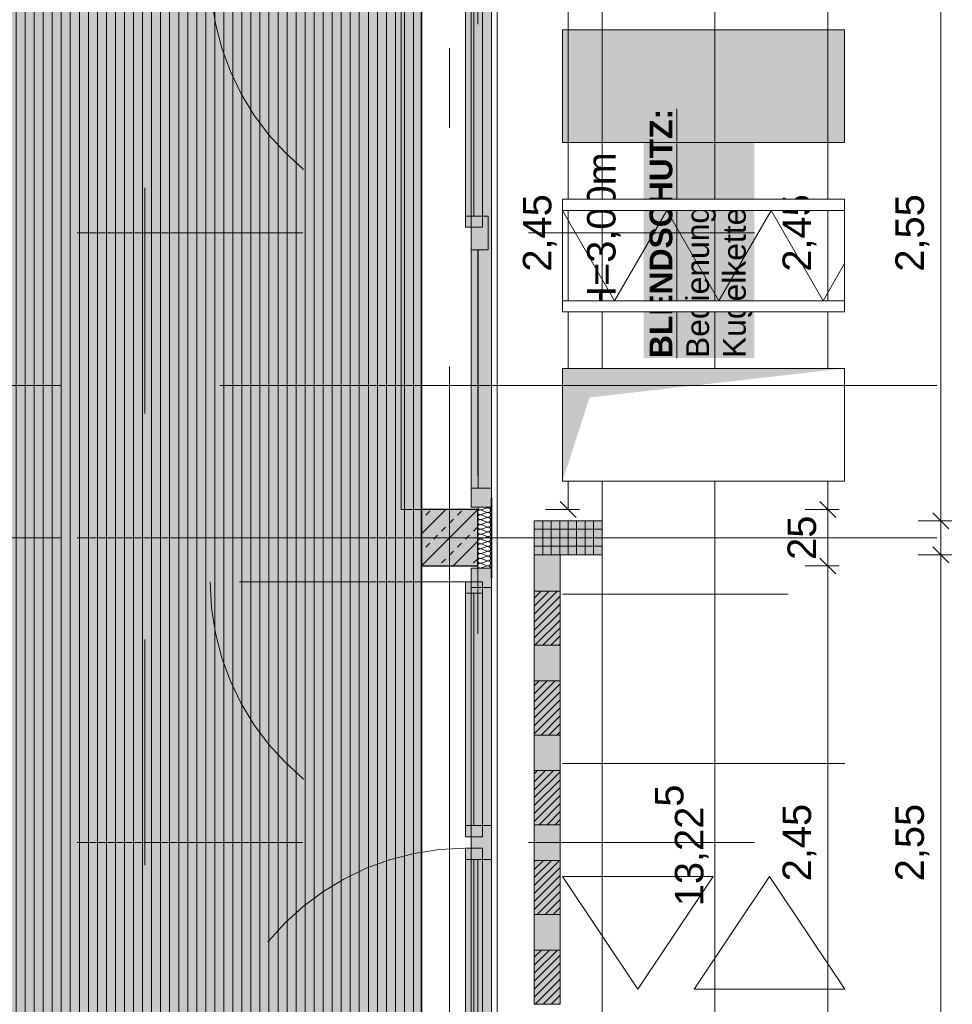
# Model space of a CAD drawing. Header units: metres. Extents: x -111 to 152, y -132 to 99.
# Tile 216 of 256: x -1.9 to 2.23, y -15.57 to -11.21. Entities that reach past the tile are written whole.
import ezdxf

# ---------------------------------------------------------------- set-up
doc = ezdxf.new("R2010")
doc.units = ezdxf.units.M
doc.header["$PDMODE"] = 1
doc.header["$PDSIZE"] = -2
for name, pattern in [('Achsen 01', [5.291531, 3.175, -1.058062, 0.352704, -0.705764]), ('gestrichelt - 01', [2, 1, -1]), ('gestrichelt - 02', [4, 2, -2]), ('ISO-07 Punktiert', [0.889, 0.127, -0.762]), ('Raster 01', [2, 1, -1]), ('VW-01 Strichlinie kurz', [2, 1, -1])]:
    doc.linetypes.add(name, pattern=pattern)
doc.layers.get('0').update_dxf_attribs({"lineweight": 25})
for name, color, linetype, lineweight, true_color in [('013_Beton und Stahlbetonarbeiten-000 Sichtbeton-333 Außenstütze', 5, 'Continuous', 5, 0x0000ff), ('013_Beton und Stahlbetonarbeiten-000 Sichtbeton-334 Außenwandöf', 5, 'Continuous', 5, 0x0000ff), ('013_Beton und Stahlbetonarbeiten-310 Baugrube', 7, 'gestrichelt - 02', 9, 0xc0c0c0), ('014_Fassadenarbeiten-000 Aufsicht Betonfertigteile', 7, 'Continuous', 9, 0xc0c0c0), ('014_Fassadenarbeiten-000 Aufsicht Filtermauerwerk', 7, 'Continuous', 9, 0xa6a6a6), ('014_Fassadenarbeiten-330 mineralische Dämmung', 7, 'Continuous', 9, 0x666666), ('021_DA-Kiesschüttung', 7, 'Continuous', 13, 0x777777), ('031_Metallbauarbeiten-350 Lamellendecke DS', 7, 'Continuous', 35, 0x666666), ('032_Metallarbeiten-Fenster', 7, 'Continuous', 13, 0x444444), ('AV1-Achsen', 1, 'Achsen 01', 18, 0xff0000), ('AV1-Raster', 7, 'Raster 01', 9, 0xa6a6a6)]:
    doc.layers.add(name, color=color, linetype=linetype, lineweight=lineweight, true_color=true_color)
for name, color, linetype, lineweight in [('013_Beton und Stahlbetonarbeiten-000 Unterzüge', 7, 'ISO-07 Punktiert', 13), ('013_Beton und Stahlbetonarbeiten-330 Außenstützen', 7, 'Continuous', 25), ('014_Fassadenarbeiten-330 Betonfertigteile vertikal', 7, 'Continuous', 9), ('014_Fassadenarbeiten-330 Filtermauerwerk 11.5cm', 7, 'Continuous', 9), ('030_Sonnenschutzarbeiten-BLENDSCHUTZ', 7, 'Continuous', 5), ('030_Sonnenschutzarbeiten-BLENDSCHUTZ  Beschriftung', 7, 'Continuous', 5), ('039_Trockenbauarbeiten-alllg.', 7, 'Continuous', 9), ('_1.35m (3D)', 7, 'Continuous', 9), ('_EG (2D)', 7, 'Continuous', 9), ('_EG - DS (2D)', 7, 'Continuous', 9), ('_GRU (2D)', 7, 'Continuous', 9), ('_Legende (2D)', 7, 'Continuous', 9), ('AV1-Durchbruch', 7, 'Continuous', 5), ('AV1-Schnitt Achsen', 7, 'Achsen 01', 18), ('Bemaßung-Bemaßung', 7, 'Continuous', 9), ('Keine', 7, 'Continuous', 9)]:
    doc.layers.add(name, color=color, linetype=linetype, lineweight=lineweight)
doc.layers.get('0').freeze()
doc.styles.add('Arial', font='arial.ttf')
doc.styles.add('Arial (bold)', font='arialbd.ttf')
doc.dimstyles.new('COE 50', dxfattribs={"dimtxt": 126.090495, "dimasz": 0.001414, "dimexe": 0.001, "dimexo": 0.01, "dimgap": 0.001, "dimtad": 1, "dimdec": 3, "dimtxsty": 'Arial', "dimblk": 'VW_SLASH-3', "dimblk1": 'VW_SLASH-3', "dimblk2": 'VW_SLASH-3', "dimcen": 0, "dimadec": 3, "dimazin": 0, "dimtfac": 0.8, "dimtdec": 3, "dimtix": 1, "dimtmove": 0, "dimatfit": 0, "dimldrblk": 'VW_SLASH-2', "dimfxl": 0.002, "dimfxlon": 1, "dimfrac": 2, "dimtolj": 1, "dimarcsym": 0})
pattern_1 = [(45, (0, 0), (0.01767767, -0.01767767), [])]

# ---------------------------------------------------------------- blocks, each defined once
blk = doc.blocks.new('Group-2')
at = {"layer": 'AV1-Raster'}
for p, q in [((-1.35, -22.95), (-1.35, 1.35)), ((1.35, -12.15), (-40.5, -12.15)), ((1.35, -13.5), (-40.5, -13.5)), ((1.35, -14.85), (-40.5, -14.85))]:
    blk.add_line(p, q, dxfattribs=at)
blk = doc.blocks.new('1.35m (3D)')
at = {"layer": 'AV1-Raster', "color": 7}
blk.add_blockref('Group-2', (0, 0), dxfattribs=at)
blk = doc.blocks.new('Blendschutz Beschriftung')
at = {"layer": '030_Sonnenschutzarbeiten-BLENDSCHUTZ  Beschriftung', "color": 254, "linetype": 'Continuous', "transparency": 33554559}
blk.add_solid([(-0.554, -0.1644), (0.554, -0.1644), (-0.554, 0.3267), (0.554, 0.3267)], dxfattribs=at)
at = {"layer": '030_Sonnenschutzarbeiten-BLENDSCHUTZ  Beschriftung', "insert": (-0.554, 0.3002), "char_height": 0.100872, "attachment_point": 1, "line_spacing_factor": 0.967016, "style": 'Arial (bold)'}
blk.add_mtext('{\\LBLENDSCHUTZ:}{\\fArial|b0|i0|c0|p0;\\l\\PBedienung: \\PKugelkette }', dxfattribs=at)
blk = doc.blocks.new('VW_SLASH-3')
at = {"color": 0, "linetype": 'ByBlock', "lineweight": -2, "transparency": 16777216}
blk.add_line((0, 0), (-1, 0), dxfattribs=at)
at = {"color": 0, "linetype": 'Continuous', "lineweight": 15, "transparency": 16777216, "flags": 128}
blk.add_lwpolyline([(0.5, 0.5), (-0.5, -0.5)], dxfattribs=at)
blk = doc.blocks.new('*D34')
at = {"layer": '030_Sonnenschutzarbeiten-BLENDSCHUTZ', "color": 0, "lineweight": -2}
for p, q in [((0.425, -10.925), (0.575, -10.925)), ((0.525, -13.3043), (0.525, -10.9957)), ((0.425, -13.375), (0.575, -13.375))]:
    blk.add_line(p, q, dxfattribs=at)
at = {"layer": 'Defpoints', "color": 0}
for p in [(-0.215, -10.925), (0.525, -10.925), (-0.215, -13.375)]:
    blk.add_point(p, dxfattribs=at)
at = {"layer": '030_Sonnenschutzarbeiten-BLENDSCHUTZ', "color": 0, "lineweight": -2, "xscale": 0.070693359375, "yscale": 0.070693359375, "zscale": 0.070693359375}
for p, rotation in [((0.525, -10.925), 90), ((0.525, -13.375), 270)]:
    blk.add_blockref('VW_SLASH-3', p, dxfattribs=dict(at, rotation=rotation))
at = {"layer": '030_Sonnenschutzarbeiten-BLENDSCHUTZ', "color": 0, "lineweight": 13, "insert": (0.3992, -12.15), "char_height": 0.12609, "attachment_point": 5, "rotation": 90, "style": 'Arial'}
blk.add_mtext('\\A1;2,45', dxfattribs=at)
blk = doc.blocks.new('VW_SLASH-2')
at = {"color": 0, "linetype": 'ByBlock', "lineweight": -2, "transparency": 16777216}
blk.add_line((0, 0), (-1, 0), dxfattribs=at)
at = {"color": 0, "linetype": 'Continuous', "lineweight": 15, "transparency": 16777216, "flags": 128}
blk.add_lwpolyline([(0.5, 0.5), (-0.5, -0.5)], dxfattribs=at)
blk = doc.blocks.new('*D402')
at = {"layer": 'Bemaßung-Bemaßung', "color": 0, "lineweight": -2}
for p, q in [((3.075, -8.1), (3.225, -8.1)), ((3.175, -13.4293), (3.175, -8.1707)), ((3.075, -13.5), (3.225, -13.5))]:
    blk.add_line(p, q, dxfattribs=at)
at = {"layer": 'Defpoints', "color": 0}
for p in [(0, -8.1), (3.175, -8.1), (0, -13.5)]:
    blk.add_point(p, dxfattribs=at)
at = {"layer": 'Bemaßung-Bemaßung', "color": 0, "lineweight": -2, "xscale": 0.070693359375, "yscale": 0.070693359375, "zscale": 0.070693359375}
for p, rotation in [((3.175, -8.1), 90), ((3.175, -13.5), 270)]:
    blk.add_blockref('VW_SLASH-3', p, dxfattribs=dict(at, rotation=rotation))
at = {"layer": 'Bemaßung-Bemaßung', "color": 0, "insert": (3.0492, -10.8), "char_height": 0.12609, "attachment_point": 5, "rotation": 90, "style": 'Arial'}
blk.add_mtext('\\A1;5,40', dxfattribs=at)
blk = doc.blocks.new('*D403')
at = {"layer": 'Bemaßung-Bemaßung', "color": 0, "lineweight": -2}
for p, q in [((3.075, -13.5), (3.225, -13.5)), ((3.175, -16.1293), (3.175, -13.5707)), ((3.075, -16.2), (3.225, -16.2))]:
    blk.add_line(p, q, dxfattribs=at)
at = {"layer": 'Defpoints', "color": 0}
for p in [(0, -13.5), (3.175, -13.5), (0, -16.2)]:
    blk.add_point(p, dxfattribs=at)
at = {"layer": 'Bemaßung-Bemaßung', "color": 0, "lineweight": -2, "xscale": 0.070693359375, "yscale": 0.070693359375, "zscale": 0.070693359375}
for p, rotation in [((3.175, -13.5), 90), ((3.175, -16.2), 270)]:
    blk.add_blockref('VW_SLASH-3', p, dxfattribs=dict(at, rotation=rotation))
at = {"layer": 'Bemaßung-Bemaßung', "color": 0, "insert": (3.0492, -14.85), "char_height": 0.12609, "attachment_point": 5, "rotation": 90, "style": 'Arial'}
blk.add_mtext('\\A1;2,70', dxfattribs=at)
blk = doc.blocks.new('*D415')
at = {"layer": 'Bemaßung-Bemaßung', "color": 0, "lineweight": -2}
for p, q in [((2.075, -10.875), (2.225, -10.875)), ((2.175, -13.3543), (2.175, -10.9457)), ((2.075, -13.425), (2.225, -13.425))]:
    blk.add_line(p, q, dxfattribs=at)
at = {"layer": 'Defpoints', "color": 0}
for p in [(0.675, -10.875), (2.175, -10.875), (0.675, -13.425)]:
    blk.add_point(p, dxfattribs=at)
at = {"layer": 'Bemaßung-Bemaßung', "color": 0, "lineweight": -2, "xscale": 0.070693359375, "yscale": 0.070693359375, "zscale": 0.070693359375}
for p, rotation in [((2.175, -10.875), 90), ((2.175, -13.425), 270)]:
    blk.add_blockref('VW_SLASH-3', p, dxfattribs=dict(at, rotation=rotation))
at = {"layer": 'Bemaßung-Bemaßung', "color": 0, "insert": (2.0492, -12.15), "char_height": 0.12609, "attachment_point": 5, "rotation": 90, "style": 'Arial'}
blk.add_mtext('\\A1;2,55', dxfattribs=at)
blk = doc.blocks.new('*D416')
at = {"layer": 'Bemaßung-Bemaßung', "color": 0, "lineweight": -2}
for p, q in [((2.175, -13.3543), (2.175, -13.2836)), ((2.075, -13.425), (2.225, -13.425)), ((2.175, -13.575), (2.175, -13.425)), ((2.075, -13.575), (2.225, -13.575)), ((2.175, -13.6457), (2.175, -13.7164))]:
    blk.add_line(p, q, dxfattribs=at)
at = {"layer": 'Defpoints', "color": 0}
for p in [(0.675, -13.425), (2.175, -13.425), (0.675, -13.575)]:
    blk.add_point(p, dxfattribs=at)
at = {"layer": 'Bemaßung-Bemaßung', "color": 0, "lineweight": -2, "xscale": 0.070693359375, "yscale": 0.070693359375, "zscale": 0.070693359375}
for p, rotation in [((2.175, -13.425), 270), ((2.175, -13.575), 90)]:
    blk.add_blockref('VW_SLASH-3', p, dxfattribs=dict(at, rotation=rotation))
at = {"layer": 'Bemaßung-Bemaßung', "color": 0, "insert": (2.3644, -13.5), "char_height": 0.12609, "attachment_point": 5, "rotation": 90, "style": 'Arial'}
blk.add_mtext('\\A1;15', dxfattribs=at)
blk = doc.blocks.new('*D417')
at = {"layer": 'Bemaßung-Bemaßung', "color": 0, "lineweight": -2}
for p, q in [((2.075, -13.575), (2.225, -13.575)), ((2.175, -16.0543), (2.175, -13.6457)), ((2.075, -16.125), (2.225, -16.125))]:
    blk.add_line(p, q, dxfattribs=at)
at = {"layer": 'Defpoints', "color": 0}
for p in [(0.675, -13.575), (2.175, -13.575), (0.675, -16.125)]:
    blk.add_point(p, dxfattribs=at)
at = {"layer": 'Bemaßung-Bemaßung', "color": 0, "lineweight": -2, "xscale": 0.070693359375, "yscale": 0.070693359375, "zscale": 0.070693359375}
for p, rotation in [((2.175, -13.575), 90), ((2.175, -16.125), 270)]:
    blk.add_blockref('VW_SLASH-3', p, dxfattribs=dict(at, rotation=rotation))
at = {"layer": 'Bemaßung-Bemaßung', "color": 0, "insert": (2.0492, -14.85), "char_height": 0.12609, "attachment_point": 5, "rotation": 90, "style": 'Arial'}
blk.add_mtext('\\A1;2,55', dxfattribs=at)
blk = doc.blocks.new('*D431')
at = {"layer": 'Bemaßung-Bemaßung', "color": 0, "lineweight": -2}
for p, q in [((1.075, -8.25), (1.225, -8.25)), ((1.175, -21.4043), (1.175, -8.3207)), ((1.075, -21.475), (1.225, -21.475))]:
    blk.add_line(p, q, dxfattribs=at)
at = {"layer": 'Defpoints', "color": 0}
for p in [(-1.77, -8.25), (1.175, -8.25), (-2.7, -21.475)]:
    blk.add_point(p, dxfattribs=at)
at = {"layer": 'Bemaßung-Bemaßung', "color": 0, "lineweight": -2, "xscale": 0.070693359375, "yscale": 0.070693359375, "zscale": 0.070693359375}
for p, rotation in [((1.175, -8.25), 89.99999999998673), ((1.175, -21.475), 269.9999999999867)]:
    blk.add_blockref('VW_SLASH-3', p, dxfattribs=dict(at, rotation=rotation))
at = {"layer": 'Bemaßung-Bemaßung', "color": 0, "insert": (1.0283, -14.8625), "char_height": 0.12609, "attachment_point": 5, "rotation": 90, "style": 'Arial'}
blk.add_mtext('\\A1;13,22\\S5^ ;', dxfattribs=at)
blk = doc.blocks.new('*D598')
at = {"layer": 'Bemaßung-Bemaßung', "color": 0, "lineweight": -2}
for p, q in [((1.575, -13.625), (1.725, -13.625)), ((1.675, -13.6957), (1.675, -16.0043)), ((1.575, -16.075), (1.725, -16.075))]:
    blk.add_line(p, q, dxfattribs=at)
at = {"layer": 'Defpoints', "color": 0}
for p in [(-0.125, -13.625), (0.125, -16.075), (1.675, -16.075)]:
    blk.add_point(p, dxfattribs=at)
at = {"layer": 'Bemaßung-Bemaßung', "color": 0, "lineweight": -2, "xscale": 0.070693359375, "yscale": 0.070693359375, "zscale": 0.070693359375}
for p, rotation in [((1.675, -13.625), 90.00000000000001), ((1.675, -16.075), 270)]:
    blk.add_blockref('VW_SLASH-3', p, dxfattribs=dict(at, rotation=rotation))
at = {"layer": 'Bemaßung-Bemaßung', "color": 0, "insert": (1.5492, -14.85), "char_height": 0.12609, "attachment_point": 5, "rotation": 90, "style": 'Arial'}
blk.add_mtext('\\A1;2,45', dxfattribs=at)
blk = doc.blocks.new('*D599')
at = {"layer": 'Bemaßung-Bemaßung', "color": 0, "lineweight": -2}
for p, q in [((1.675, -13.3043), (1.675, -13.2336)), ((1.575, -13.375), (1.725, -13.375)), ((1.675, -13.375), (1.675, -13.625)), ((1.575, -13.625), (1.725, -13.625)), ((1.675, -13.6957), (1.675, -13.7664))]:
    blk.add_line(p, q, dxfattribs=at)
at = {"layer": 'Defpoints', "color": 0}
for p in [(-0.125, -13.375), (-0.125, -13.625), (1.675, -13.625)]:
    blk.add_point(p, dxfattribs=at)
at = {"layer": 'Bemaßung-Bemaßung', "color": 0, "lineweight": -2, "xscale": 0.070693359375, "yscale": 0.070693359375, "zscale": 0.070693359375}
for p, rotation in [((1.675, -13.375), 270), ((1.675, -13.625), 90)]:
    blk.add_blockref('VW_SLASH-3', p, dxfattribs=dict(at, rotation=rotation))
at = {"layer": 'Bemaßung-Bemaßung', "color": 0, "insert": (1.5606, -13.5), "char_height": 0.12609, "attachment_point": 5, "rotation": 90, "style": 'Arial'}
blk.add_mtext('\\A1;25', dxfattribs=at)
blk = doc.blocks.new('*D600')
at = {"layer": 'Bemaßung-Bemaßung', "color": 0, "lineweight": -2}
for p, q in [((1.575, -10.925), (1.725, -10.925)), ((1.675, -10.9957), (1.675, -13.3043)), ((1.575, -13.375), (1.725, -13.375))]:
    blk.add_line(p, q, dxfattribs=at)
at = {"layer": 'Defpoints', "color": 0}
for p in [(-0.125, -10.925), (-0.125, -13.375), (1.675, -13.375)]:
    blk.add_point(p, dxfattribs=at)
at = {"layer": 'Bemaßung-Bemaßung', "color": 0, "lineweight": -2, "xscale": 0.070693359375, "yscale": 0.070693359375, "zscale": 0.070693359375}
for p, rotation in [((1.675, -10.925), 90.00000000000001), ((1.675, -13.375), 270)]:
    blk.add_blockref('VW_SLASH-3', p, dxfattribs=dict(at, rotation=rotation))
at = {"layer": 'Bemaßung-Bemaßung', "color": 0, "insert": (1.5492, -12.15), "char_height": 0.12609, "attachment_point": 5, "rotation": 90, "style": 'Arial'}
blk.add_mtext('\\A1;2,45', dxfattribs=at)
blk = doc.blocks.new('Group-308')
at = {"layer": '032_Metallarbeiten-Fenster', "linetype": 'Continuous', "lineweight": 0}
for points in [[(0.185, -13.635), (0.185, -13.72), (0.095, -13.72), (0.095, -13.635)], [(0.145, -13.695), (0.145, -13.745), (0.07, -13.745), (0.07, -13.695)], [(0.095, -13.72), (0.185, -13.72), (0.185, -15.98), (0.095, -15.98)], [(0.145, -13.745), (0.145, -14.775), (0.07, -14.775), (0.07, -13.745)], [(0.145, -14.775), (0.145, -14.825), (0.07, -14.825), (0.07, -14.775)], [(0.185, -14.775), (0.185, -14.925), (0.095, -14.925), (0.095, -14.775)], [(0.145, -14.925), (0.145, -14.875), (0.07, -14.875), (0.07, -14.925)], [(0.145, -15.955), (0.145, -14.925), (0.07, -14.925), (0.07, -15.955)], [(0.145, -16.005), (0.145, -15.955), (0.07, -15.955), (0.07, -16.005)], [(0.185, -16.065), (0.185, -15.98), (0.095, -15.98), (0.095, -16.065)]]:
    blk.add_hatch(color=7, dxfattribs=at).paths.add_polyline_path(points)
at = {"layer": '032_Metallarbeiten-Fenster', "color": 7, "linetype": 'gestrichelt - 01', "lineweight": 18, "transparency": 33554687}
for p, q in [((0.07, -13.695), (-1.06, -13.695)), ((0.07, -16.005), (-1.06, -16.005))]:
    blk.add_line(p, q, dxfattribs=at)
at = {"layer": '032_Metallarbeiten-Fenster', "color": 7, "lineweight": 18}
for p, q in [((0.1075, -13.745), (0.1075, -14.775)), ((0.1075, -15.955), (0.1075, -14.925))]:
    blk.add_line(p, q, dxfattribs=at)
at = {"layer": '032_Metallarbeiten-Fenster', "color": 7, "lineweight": 18, "flags": 128}
for points in [[(0.185, -13.635), (0.185, -13.72), (0.095, -13.72), (0.095, -13.635)], [(0.145, -13.695), (0.145, -13.745), (0.07, -13.745), (0.07, -13.695)], [(0.095, -13.72), (0.185, -13.72), (0.185, -15.98), (0.095, -15.98)], [(0.145, -13.745), (0.145, -14.775), (0.07, -14.775), (0.07, -13.745)], [(0.145, -14.775), (0.145, -14.825), (0.07, -14.825), (0.07, -14.775)], [(0.185, -14.775), (0.185, -14.925), (0.095, -14.925), (0.095, -14.775)], [(0.145, -14.925), (0.145, -14.875), (0.07, -14.875), (0.07, -14.925)], [(0.145, -15.955), (0.145, -14.925), (0.07, -14.925), (0.07, -15.955)], [(0.145, -16.005), (0.145, -15.955), (0.07, -15.955), (0.07, -16.005)], [(0.185, -16.065), (0.185, -15.98), (0.095, -15.98), (0.095, -16.065)]]:
    blk.add_lwpolyline(points, close=True, dxfattribs=at)
at = {"layer": '032_Metallarbeiten-Fenster', "color": 7, "linetype": 'gestrichelt - 01', "lineweight": 18, "transparency": 33554687}
for centre, start, end in [((0.07, -13.695), 180.0004, 270), ((0.07, -16.005), 90, 179.9996)]:
    blk.add_arc(centre, 1.13, start, end, dxfattribs=at)
blk = doc.blocks.new('Group-410')
at = {"layer": '014_Fassadenarbeiten-330 mineralische Dämmung', "transparency": 33554687, "flags": 128}
for points in [[(15.3239, -23.284, 0.513088), (15.3342, -23.27), (15.3252, -23.242, -1.372995), (15.3456, -23.242), (15.3353, -23.27, 1.372583), (15.3557, -23.27), (15.3467, -23.242, -1.372995), (15.3671, -23.242), (15.3567, -23.27, 1.372583), (15.3771, -23.27)], [(15.3353, -23.27, 1.372583), (15.3557, -23.27), (15.3467, -23.242, -1.372995), (15.3671, -23.242), (15.3567, -23.27, 1.372583), (15.3771, -23.27), (15.3681, -23.242, -1.372995), (15.3885, -23.242), (15.3782, -23.27, 1.372583), (15.3986, -23.27), (15.3896, -23.242, -1.372995), (15.41, -23.242), (15.3996, -23.27, 1.372583), (15.42, -23.27), (15.411, -23.242, -1.372995), (15.4314, -23.242), (15.4211, -23.27, 1.372583), (15.4415, -23.27), (15.4325, -23.242, -1.372995), (15.4529, -23.242), (15.4425, -23.27, 1.372583), (15.4629, -23.27), (15.4539, -23.242, -1.372995), (15.4743, -23.242), (15.464, -23.27, 1.372583), (15.4844, -23.27), (15.4754, -23.242, -1.372995), (15.4958, -23.242), (15.4854, -23.27, 1.372583), (15.5058, -23.27), (15.4968, -23.242, -1.372995), (15.5172, -23.242), (15.5069, -23.27, 1.372583), (15.5273, -23.27), (15.5183, -23.242, -1.372995), (15.5387, -23.242), (15.5283, -23.27, 1.372583), (15.5487, -23.27), (15.5397, -23.242, -1.372995), (15.5601, -23.242), (15.5498, -23.27, 1.372583), (15.5702, -23.27), (15.5612, -23.242, -1.372995), (15.5816, -23.242)], [(15.5283, -23.27, 0.324435), (15.5322, -23.282, 0.324435), (15.5448, -23.282, 0.324435), (15.5487, -23.27), (15.5397, -23.242, -0.324488), (15.5436, -23.23, -0.324488), (15.5562, -23.23, -0.324488), (15.5601, -23.242), (15.5498, -23.27, 0.324435), (15.5537, -23.282, 0.324435), (15.5663, -23.282, 0.324435), (15.5702, -23.27), (15.5612, -23.242, -0.324488), (15.5651, -23.23, -0.324488), (15.5777, -23.23, -0.324488), (15.5816, -23.242), (15.5712, -23.27, 0.324435), (15.5751, -23.282, 0.324435), (15.5877, -23.282, 0.324435), (15.5916, -23.27), (15.5826, -23.242, -0.540253), (15.5939, -23.228)], [(15.5939, -23.2791, -0.225321), (15.5927, -23.27), (15.5939, -23.2667)]]:
    blk.add_lwpolyline(points, format="xyb", dxfattribs=at)
blk = doc.blocks.new('Group-414')
at = {"layer": '014_Fassadenarbeiten-330 mineralische Dämmung', "transparency": 33554687}
blk.add_blockref('Group-410', (0, 0), dxfattribs=at)
blk = doc.blocks.new('Parametric Object-53')
at = {"layer": '014_Fassadenarbeiten-330 mineralische Dämmung', "color": 7, "transparency": 33554687}
blk.add_blockref('Group-414', (0, 0), dxfattribs=at)
at = {"layer": '014_Fassadenarbeiten-330 mineralische Dämmung', "color": 0, "flags": 1}
for tag in ['IFC_UUID', 'instanceID', 'prm0_name', 'prm0_type', 'prm0_value', 'prm1_name', 'prm1_type', 'prm1_value', 'prm2_name', 'prm2_type', 'prm2_value', 'prm3_name', 'prm3_type', 'prm3_value', 'prm4_name', 'prm4_type', 'prm4_value', 'prm5_name', 'prm5_type', 'prm5_value', 'prm6_name', 'prm6_type', 'prm6_value']:
    blk.add_attdef(tag, (0.1225, -13.635), '', height=0.00018, dxfattribs=at)
blk = doc.blocks.new('Group-415')
at = {"layer": '032_Metallarbeiten-Fenster', "linetype": 'Continuous', "lineweight": 0}
for points in [[(0.185, -10.935), (0.185, -11.02), (0.095, -11.02), (0.095, -10.935)], [(0.145, -10.995), (0.145, -11.045), (0.07, -11.045), (0.07, -10.995)], [(0.095, -11.02), (0.185, -11.02), (0.185, -13.28), (0.095, -13.28)], [(0.145, -11.045), (0.145, -12.075), (0.07, -12.075), (0.07, -11.045)], [(0.145, -12.075), (0.145, -12.125), (0.07, -12.125), (0.07, -12.075)], [(0.17, -12.075), (0.17, -12.225), (0.095, -12.225), (0.095, -12.075)], [(0.185, -13.365), (0.185, -13.28), (0.095, -13.28), (0.095, -13.365)]]:
    blk.add_hatch(color=7, dxfattribs=at).paths.add_polyline_path(points)
at = {"layer": '032_Metallarbeiten-Fenster', "color": 7, "linetype": 'gestrichelt - 01', "lineweight": 18, "transparency": 33554687}
blk.add_line((0.07, -10.995), (-1.06, -10.995), dxfattribs=at)
at = {"layer": '032_Metallarbeiten-Fenster', "color": 7, "lineweight": 18}
for p, q in [((0.1075, -11.045), (0.1075, -12.075)), ((0.1262, -13.28), (0.1262, -12.225))]:
    blk.add_line(p, q, dxfattribs=at)
at = {"layer": '032_Metallarbeiten-Fenster', "color": 7, "lineweight": 18, "flags": 128}
for points in [[(0.185, -10.935), (0.185, -11.02), (0.095, -11.02), (0.095, -10.935)], [(0.145, -10.995), (0.145, -11.045), (0.07, -11.045), (0.07, -10.995)], [(0.095, -11.02), (0.185, -11.02), (0.185, -13.28), (0.095, -13.28)], [(0.145, -11.045), (0.145, -12.075), (0.07, -12.075), (0.07, -11.045)], [(0.145, -12.075), (0.145, -12.125), (0.07, -12.125), (0.07, -12.075)], [(0.17, -12.075), (0.17, -12.225), (0.095, -12.225), (0.095, -12.075)], [(0.185, -13.365), (0.185, -13.28), (0.095, -13.28), (0.095, -13.365)]]:
    blk.add_lwpolyline(points, close=True, dxfattribs=at)
at = {"layer": '032_Metallarbeiten-Fenster', "color": 7, "linetype": 'gestrichelt - 01', "lineweight": 18, "transparency": 33554687}
blk.add_arc((0.07, -10.995), 1.13, 180.0004, 270, dxfattribs=at)
blk = doc.blocks.new('Group-762')
at = {"layer": 'Keine', "color": 253, "linetype": 'Continuous', "lineweight": 9, "transparency": 33554687, "flags": 128}
blk.add_lwpolyline([(-103.7322, 16.497), (-103.5013, 16.097), (-103.2703, 16.497), (-103.0394, 16.097), (-102.8084, 16.497), (-102.5775, 16.097), (-102.4822, 16.262)], dxfattribs=at)
blk = doc.blocks.new('Group-763')
at = {"layer": 'Keine', "color": 7, "transparency": 33554687}
blk.add_blockref('Group-762', (0, 0), dxfattribs=at)
blk = doc.blocks.new('Parametric Object-84')
at = {"layer": 'Keine', "color": 7, "transparency": 33554687}
blk.add_blockref('Group-763', (0, 0), dxfattribs=at)
at = {"layer": 'Keine', "color": 0, "flags": 1}
for tag in ['IFC_UUID', 'instanceID', 'prm0_name', 'prm0_type', 'prm0_value', 'prm1_name', 'prm1_type', 'prm1_value', 'prm2_name', 'prm2_type', 'prm2_value', 'prm3_name', 'prm3_type', 'prm3_value', 'prm4_name', 'prm4_type', 'prm4_value', 'prm5_name', 'prm5_type', 'prm5_value', 'prm6_name', 'prm6_type', 'prm6_value']:
    blk.add_attdef(tag, (0.4996, -12.45), '', height=0.00018, dxfattribs=at)
blk = doc.blocks.new('Group-764')
at = {"layer": 'Keine', "color": 7, "linetype": 'Continuous', "lineweight": 9, "transparency": 33554687, "flags": 128}
for points in [[(0.5004, -14.9996), (0.8337, -15.4996), (1.167, -14.9996)], [(1.0837, -15.4996), (1.417, -14.9996), (1.7504, -15.4996)]]:
    blk.add_lwpolyline(points, close=True, dxfattribs=at)
blk = doc.blocks.new('Legende (2D)')
at = {"layer": '021_DA-Kiesschüttung', "linetype": 'Continuous', "lineweight": 0}
blk.add_hatch(color=255, dxfattribs=at).paths.add_polyline_path([(0.49957, -11.25), (1.74957, -11.25), (1.74957, -11.75), (0.49957, -11.75)])
at = {"layer": '013_Beton und Stahlbetonarbeiten-310 Baugrube'}
blk.add_line((0.50037, -14.5), (1.75037, -14.5), dxfattribs=at)
at = {"layer": '021_DA-Kiesschüttung', "flags": 128}
blk.add_lwpolyline([(0.49957, -11.25), (1.74957, -11.25), (1.74957, -11.75), (0.49957, -11.75)], close=True, dxfattribs=at)
at = {"layer": 'Keine', "color": 7, "linetype": 'VW-01 Strichlinie kurz', "lineweight": 9, "transparency": 33554687}
blk.add_line((0.49957, -13.75), (1.74957, -13.75), dxfattribs=at)
at = {"layer": 'Keine', "color": 7, "linetype": 'Continuous', "lineweight": 9, "transparency": 33554687, "flags": 128}
for points in [[(0.49957, -11.75), (1.74957, -11.75), (1.74957, -11.25), (0.49957, -11.25)], [(0.49957, -13.25), (1.74957, -13.25), (1.74957, -12.75), (0.49957, -12.75)]]:
    blk.add_lwpolyline(points, close=True, dxfattribs=at)
at = {"layer": 'Keine', "color": 253, "transparency": 33554687}
blk.add_blockref('Parametric Object-84', (104.23178, -28.54697), dxfattribs=at)
at = {"layer": 'Keine', "color": 7, "transparency": 33554687}
blk.add_blockref('Group-764', (0, 0), dxfattribs=at)
at = {"color": 255, "linetype": 'Continuous', "lineweight": 9, "transparency": 33554687}
for points, layer in [([(0.49957, -12.75), (1.74957, -12.75), (1.74957, -13.25), (0.49957, -13.25)], 'AV1-Durchbruch'), ([(1.74957, -12.05), (1.74957, -12), (0.49957, -12), (0.49957, -12.05)], 'Keine'), ([(1.74957, -12.5), (1.74957, -12.45), (0.49957, -12.45), (0.49957, -12.5)], 'Keine')]:
    blk.add_wipeout(points, dxfattribs=at).dxf.layer = layer
at = {"layer": 'AV1-Durchbruch', "linetype": 'Continuous', "lineweight": 9, "flags": 128}
blk.add_lwpolyline([(0.49957, -12.75), (1.74957, -12.75), (1.74957, -13.25), (0.49957, -13.25)], close=True, dxfattribs=at)
at = {"layer": 'AV1-Durchbruch', "color": 252}
blk.add_solid([(1.74957, -12.75), (0.61967, -12.87873), (0.49957, -12.75), (0.5001, -13.25)], dxfattribs=at)
at = {"layer": 'Keine', "color": 7, "linetype": 'Continuous', "lineweight": 9, "transparency": 33554687, "flags": 128}
for points in [[(1.74957, -12.05), (1.74957, -12), (0.49957, -12), (0.49957, -12.05)], [(0.49957, -12.5), (1.74957, -12.5), (1.74957, -12), (0.49957, -12)], [(1.74957, -12.5), (1.74957, -12.45), (0.49957, -12.45), (0.49957, -12.5)]]:
    blk.add_lwpolyline(points, close=True, dxfattribs=at)
blk = doc.blocks.new('Group-709')
at = {"layer": 'AV1-Achsen'}
blk.add_line((0, -26.5), (0, 4.9), dxfattribs=at)
blk = doc.blocks.new('Group-720')
at = {"layer": 'AV1-Achsen'}
blk.add_line((-43.35, -13.5), (4.2, -13.5), dxfattribs=at)
blk = doc.blocks.new('Group-725')
at = {"layer": 'AV1-Schnitt Achsen'}
blk.add_line((-43.35, -12.825), (4.2, -12.825), dxfattribs=at)
blk = doc.blocks.new('GRU (2D)')
at = {"layer": 'AV1-Achsen', "color": 7}
for name in ['Group-709', 'Group-720']:
    blk.add_blockref(name, (0, 0), dxfattribs=at)
at = {"layer": 'AV1-Schnitt Achsen', "color": 7}
blk.add_blockref('Group-725', (0, 0), dxfattribs=at)
blk = doc.blocks.new('EG - DS (2D)')
at = {"layer": '030_Sonnenschutzarbeiten-BLENDSCHUTZ', "linetype": 'Continuous', "lineweight": 0, "transparency": 33554610}
blk.add_hatch(color=161, dxfattribs=at).paths.add_polyline_path([(-0.125, -13.375), (-0.215, -13.375), (-0.215, -10.925), (-0.125, -10.925)])
at = {"layer": '031_Metallbauarbeiten-350 Lamellendecke DS', "linetype": 'Continuous', "lineweight": 0, "transparency": 33554508}
blk.add_hatch(color=254, dxfattribs=at).paths.add_polyline_path([(-5.275, -13.6133), (-5.275, -21.385), (-0.125, -21.385), (-0.125, -8.25), (-5.275, -8.25), (-5.275, -13.3153), (-5.25, -13.3153), (-5.25, -13.6133)])
at = {"layer": '031_Metallbauarbeiten-350 Lamellendecke DS', "linetype": 'Continuous', "lineweight": 9, "transparency": 33554508}
h = blk.add_hatch(dxfattribs=at)
h.set_pattern_fill('Lamellendecke', color=252, style=0, pattern_type=2)
h.set_pattern_definition([(90, (0, 0), (0.04, 0), [])])
h.paths.add_polyline_path([(-5.275, -13.6133), (-5.275, -21.385), (-0.125, -21.385), (-0.125, -8.25), (-5.275, -8.25), (-5.275, -13.3153), (-5.25, -13.3153), (-5.25, -13.6133)])
at = {"layer": '030_Sonnenschutzarbeiten-BLENDSCHUTZ', "color": 251, "lineweight": 13, "flags": 128}
blk.add_lwpolyline([(-0.125, -13.375), (-0.215, -13.375), (-0.215, -10.925), (-0.125, -10.925)], close=True, dxfattribs=at)
at = {"layer": '031_Metallbauarbeiten-350 Lamellendecke DS', "flags": 128}
blk.add_lwpolyline([(-5.275, -13.6133), (-5.275, -21.385), (-0.125, -21.385), (-0.125, -8.25), (-5.275, -8.25), (-5.275, -13.3153), (-5.25, -13.3153), (-5.25, -13.6133)], close=True, dxfattribs=at)
at = {"layer": '030_Sonnenschutzarbeiten-BLENDSCHUTZ  Beschriftung', "color": 7, "rotation": 90}
blk.add_blockref('Blendschutz Beschriftung', (1.1856, -12.15), dxfattribs=at)
at = {"layer": '030_Sonnenschutzarbeiten-BLENDSCHUTZ', "color": 7, "insert": (0.6087, -12.5121), "char_height": 0.12609, "attachment_point": 1, "rotation": 90, "line_spacing_factor": 0.969122, "style": 'Arial'}
blk.add_mtext('H=3,00m', dxfattribs=at)
at = {"layer": '030_Sonnenschutzarbeiten-BLENDSCHUTZ', "color": 7, "lineweight": 13}
dim = blk.add_aligned_dim(p1=(-0.215, -13.375), p2=(-0.215, -10.925), distance=-0.74, text='2,45', dimstyle='COE 50', override={"dimtxt": 0.12609, "dimasz": 0.070693, "dimexe": 0.05, "dimgap": 0.05, "dimpost": '<>', "dimtxsty": 'Arial', "dimtmove": 2, "dimfxl": 0.1}, dxfattribs=at)
dim.commit()
dim.dimension.update_dxf_attribs({"geometry": '*D34', "text_midpoint": (0.3992, -12.15)})
blk = doc.blocks.new('EG (2D)')
at = {"layer": '013_Beton und Stahlbetonarbeiten-330 Außenstützen', "linetype": 'Continuous', "lineweight": 0, "true_color": 0xc0c0c0}
blk.add_hatch(color=9, dxfattribs=at).paths.add_polyline_path([(0.125, -13.375), (-0.125, -13.375), (-0.125, -13.625), (0.125, -13.625)])
at = {"layer": '013_Beton und Stahlbetonarbeiten-330 Außenstützen', "linetype": 'Continuous', "lineweight": 13}
h = blk.add_hatch(dxfattribs=at)
h.set_pattern_fill('Stahlbeton', color=251, style=0, pattern_type=2)
h.set_pattern_definition([(45, (0, 0), (0.0707107, -0.0707107), [0.025, -0.025])])
h.paths.add_polyline_path([(0.125, -13.375), (-0.125, -13.375), (-0.125, -13.625), (0.125, -13.625)])
h = blk.add_hatch(dxfattribs=at)
h.set_pattern_fill('Stahlbeton-1', color=251, style=0, pattern_type=2)
h.set_pattern_definition([(-135, (0.03106, -0.03313), (0.0707107, -0.0707107), [])])
h.paths.add_polyline_path([(0.125, -13.375), (-0.125, -13.375), (-0.125, -13.625), (0.125, -13.625)])
at = {"layer": '014_Fassadenarbeiten-000 Aufsicht Filtermauerwerk', "linetype": 'Continuous', "lineweight": 0, "true_color": 0xd19783, "transparency": 33554559}
for points in [[(0.49, -13.7363), (0.375, -13.7363), (0.375, -13.575), (0.49, -13.575)], [(0.49, -14.1338), (0.375, -14.1338), (0.375, -13.9763), (0.49, -13.9763)], [(0.49, -14.5313), (0.375, -14.5313), (0.375, -14.3738), (0.49, -14.3738)], [(0.49, -14.9288), (0.375, -14.9288), (0.375, -14.7713), (0.49, -14.7713)], [(0.49, -15.3262), (0.375, -15.3262), (0.375, -15.1687), (0.49, -15.1687)]]:
    blk.add_hatch(color=33, dxfattribs=at).paths.add_polyline_path(points)
at = {"layer": '014_Fassadenarbeiten-330 Betonfertigteile vertikal', "linetype": 'Continuous', "lineweight": 0}
blk.add_hatch(color=9, dxfattribs=at).paths.add_polyline_path([(0.675, -13.425), (0.675, -13.575), (0.375, -13.575), (0.375, -13.425)])
at = {"layer": '014_Fassadenarbeiten-330 Betonfertigteile vertikal', "linetype": 'Continuous', "lineweight": 9}
h = blk.add_hatch(dxfattribs=at)
h.set_pattern_fill('Stahlbetonfertigteil', color=8, style=0, pattern_type=2)
h.set_pattern_definition([(-90, (0, 0), (0.0375, 0), [])])
h.paths.add_polyline_path([(0.675, -13.425), (0.675, -13.575), (0.375, -13.575), (0.375, -13.425)])
at = {"layer": '014_Fassadenarbeiten-330 Betonfertigteile vertikal', "linetype": 'Continuous', "lineweight": 13}
h = blk.add_hatch(dxfattribs=at)
h.set_pattern_fill('Stahlbetonfertigteil-1', color=8, style=0, pattern_type=2)
h.set_pattern_definition([(0, (0, 0), (2e-18, -0.0375), [])])
h.paths.add_polyline_path([(0.675, -13.425), (0.675, -13.575), (0.375, -13.575), (0.375, -13.425)])
at = {"layer": '014_Fassadenarbeiten-330 Filtermauerwerk 11.5cm', "linetype": 'Continuous', "lineweight": 0, "true_color": 0xd19783}
for points in [[(0.49, -13.9763), (0.375, -13.9763), (0.375, -13.7363), (0.49, -13.7363)], [(0.49, -14.3738), (0.375, -14.3738), (0.375, -14.1338), (0.49, -14.1338)], [(0.49, -14.7713), (0.375, -14.7713), (0.375, -14.5313), (0.49, -14.5313)], [(0.49, -15.1687), (0.375, -15.1687), (0.375, -14.9288), (0.49, -14.9288)], [(0.49, -15.5662), (0.375, -15.5662), (0.375, -15.3262), (0.49, -15.3262)]]:
    blk.add_hatch(color=33, dxfattribs=at).paths.add_polyline_path(points)
at = {"layer": '014_Fassadenarbeiten-330 Filtermauerwerk 11.5cm', "linetype": 'Continuous', "lineweight": 9}
h = blk.add_hatch(dxfattribs=at)
h.set_pattern_fill('Mauerwerk Münster', color=8, style=0, pattern_type=2)
h.set_pattern_definition(pattern_1)
h.paths.add_polyline_path([(0.49, -13.9763), (0.375, -13.9763), (0.375, -13.7363), (0.49, -13.7363)])
h = blk.add_hatch(dxfattribs=at)
h.set_pattern_fill('Mauerwerk Münster', color=8, style=0, pattern_type=2)
h.set_pattern_definition(pattern_1)
h.paths.add_polyline_path([(0.49, -14.3738), (0.375, -14.3738), (0.375, -14.1338), (0.49, -14.1338)])
h = blk.add_hatch(dxfattribs=at)
h.set_pattern_fill('Mauerwerk Münster', color=8, style=0, pattern_type=2)
h.set_pattern_definition(pattern_1)
h.paths.add_polyline_path([(0.49, -14.7713), (0.375, -14.7713), (0.375, -14.5313), (0.49, -14.5313)])
h = blk.add_hatch(dxfattribs=at)
h.set_pattern_fill('Mauerwerk Münster', color=8, style=0, pattern_type=2)
h.set_pattern_definition(pattern_1)
h.paths.add_polyline_path([(0.49, -15.1687), (0.375, -15.1687), (0.375, -14.9288), (0.49, -14.9288)])
h = blk.add_hatch(dxfattribs=at)
h.set_pattern_fill('Mauerwerk Münster', color=8, style=0, pattern_type=2)
h.set_pattern_definition(pattern_1)
h.paths.add_polyline_path([(0.49, -15.5662), (0.375, -15.5662), (0.375, -15.3262), (0.49, -15.3262)])
at = {"layer": '032_Metallarbeiten-Fenster', "linetype": 'Continuous', "lineweight": 0, "transparency": 33554687}
blk.add_hatch(color=181, dxfattribs=at).paths.add_polyline_path([(0.1843, -13.6769), (0.1843, -13.3231), (0.1863, -13.3231), (0.1863, -13.6769)])
at = {"layer": '013_Beton und Stahlbetonarbeiten-000 Sichtbeton-333 Außenstütze', "color": 30}
blk.add_solid([(-0.125, -13.625), (-0.125, -13.375), (-0.075, -13.575), (-0.075, -13.425)], dxfattribs=at)
at = {"layer": '013_Beton und Stahlbetonarbeiten-000 Sichtbeton-334 Außenwandöf', "color": 30}
for points in [[(0.125, -13.425), (-0.075, -13.425), (0.125, -13.375), (-0.125, -13.375)], [(0.125, -13.625), (-0.125, -13.625), (0.125, -13.575), (-0.075, -13.575)]]:
    blk.add_solid(points, dxfattribs=at)
at = {"layer": '013_Beton und Stahlbetonarbeiten-000 Unterzüge', "linetype": 'VW-01 Strichlinie kurz', "flags": 128}
for points in [[(-0.125, -13.375), (-0.125, -10.925), (0.125, -10.925), (0.125, -13.375)], [(-0.125, -16.075), (-0.125, -13.625), (0.125, -13.625), (0.125, -16.075)]]:
    blk.add_lwpolyline(points, close=True, dxfattribs=at)
at = {"layer": '013_Beton und Stahlbetonarbeiten-330 Außenstützen', "flags": 128}
blk.add_lwpolyline([(0.125, -13.375), (-0.125, -13.375), (-0.125, -13.625), (0.125, -13.625)], close=True, dxfattribs=at)
at = {"layer": '014_Fassadenarbeiten-000 Aufsicht Betonfertigteile', "flags": 128}
blk.add_lwpolyline([(0.305, -16.19), (0.21, -16.19), (0.21, -0.01), (0.305, -0.01), (0.305, 0.305), (0.675, 0.675), (0.675, -22.275), (0.305, -21.905)], close=True, dxfattribs=at)
at = {"layer": '014_Fassadenarbeiten-000 Aufsicht Filtermauerwerk', "flags": 128}
for points in [[(0.49, -13.7363), (0.375, -13.7363), (0.375, -13.575), (0.49, -13.575)], [(0.49, -14.1338), (0.375, -14.1338), (0.375, -13.9763), (0.49, -13.9763)], [(0.49, -14.5313), (0.375, -14.5313), (0.375, -14.3738), (0.49, -14.3738)], [(0.49, -14.9288), (0.375, -14.9288), (0.375, -14.7713), (0.49, -14.7713)], [(0.49, -15.3262), (0.375, -15.3262), (0.375, -15.1687), (0.49, -15.1687)]]:
    blk.add_lwpolyline(points, close=True, dxfattribs=at)
at = {"layer": '014_Fassadenarbeiten-330 Betonfertigteile vertikal', "flags": 128}
blk.add_lwpolyline([(0.675, -13.425), (0.675, -13.575), (0.375, -13.575), (0.375, -13.425)], close=True, dxfattribs=at)
at = {"layer": '014_Fassadenarbeiten-330 Filtermauerwerk 11.5cm', "flags": 128}
for points in [[(0.49, -13.9763), (0.375, -13.9763), (0.375, -13.7363), (0.49, -13.7363)], [(0.49, -14.3738), (0.375, -14.3738), (0.375, -14.1338), (0.49, -14.1338)], [(0.49, -14.7713), (0.375, -14.7713), (0.375, -14.5313), (0.49, -14.5313)], [(0.49, -15.1687), (0.375, -15.1687), (0.375, -14.9288), (0.49, -14.9288)], [(0.49, -15.5662), (0.375, -15.5662), (0.375, -15.3262), (0.49, -15.3262)]]:
    blk.add_lwpolyline(points, close=True, dxfattribs=at)
at = {"layer": '032_Metallarbeiten-Fenster', "color": 7, "linetype": 'Continuous', "lineweight": 9, "transparency": 33554687, "flags": 128}
blk.add_lwpolyline([(0.1843, -13.6769), (0.1843, -13.3231), (0.1863, -13.3231), (0.1863, -13.6769)], close=True, dxfattribs=at)
at = {"layer": '039_Trockenbauarbeiten-alllg.'}
blk.add_line((0, -13.625), (0, -16.075), dxfattribs=at)
at = {"layer": 'Keine', "color": 9, "linetype": 'Continuous', "lineweight": 13, "flags": 128}
blk.add_lwpolyline([(-39.825, 0.675), (0.675, 0.675), (0.675, -22.275), (-39.825, -22.275)], close=True, dxfattribs=at)
at = {"layer": '014_Fassadenarbeiten-330 mineralische Dämmung', "rotation": 90}
blk.add_blockref('Parametric Object-53', (-23.103, -28.9589), dxfattribs=at)
at = {"layer": '032_Metallarbeiten-Fenster', "color": 7}
for name in ['Group-415', 'Group-308']:
    blk.add_blockref(name, (0, 0), dxfattribs=at)
at = {"layer": 'Bemaßung-Bemaßung', "color": 1}
for p1, p2, text, picture, middle in [((0, -13.5), (0, -8.1), '5,40', '*D402', (3.0492, -10.8)), ((0, -16.2), (0, -13.5), '2,70', '*D403', (3.0492, -14.85))]:
    dim = blk.add_aligned_dim(p1=p1, p2=p2, distance=-3.175, text=text, dimstyle='COE 50', override={"dimtxt": 0.12609, "dimasz": 0.070693, "dimexe": 0.05, "dimgap": 0.05, "dimpost": '<>', "dimtxsty": 'Arial', "dimtmove": 2, "dimfxl": 0.1}, dxfattribs=at)
    dim.commit()
    dim.dimension.update_dxf_attribs({"geometry": picture, "text_midpoint": middle})
at = {"layer": 'Bemaßung-Bemaßung'}
for base, p1, p2, angle, text, picture, middle in [((1.175, -8.25), (-2.7, -21.475), (-1.77, -8.25), 90, '13,22\\S5^ ;', '*D431', (1.0283, -14.8625)), ((1.675, -13.375), (-0.125, -10.925), (-0.125, -13.375), 270, '2,45', '*D600', (1.5492, -12.15)), ((1.675, -13.625), (-0.125, -13.375), (-0.125, -13.625), 270, '25', '*D599', (1.5606, -13.5)), ((1.675, -16.075), (-0.125, -13.625), (0.125, -16.075), 270, '2,45', '*D598', (1.5492, -14.85))]:
    dim = blk.add_linear_dim(base=base, p1=p1, p2=p2, angle=angle, text=text, dimstyle='COE 50', override={"dimtxt": 0.12609, "dimasz": 0.070693, "dimexe": 0.05, "dimgap": 0.05, "dimpost": '<>', "dimtxsty": 'Arial', "dimtmove": 2, "dimfxl": 0.1}, dxfattribs=at)
    dim.commit()
    dim.dimension.update_dxf_attribs({"geometry": picture, "text_midpoint": middle})
for p1, p2, text, override, picture, middle in [((0.675, -13.425), (0.675, -10.875), '2,55', {"dimtxt": 0.12609, "dimasz": 0.070693, "dimexe": 0.05, "dimgap": 0.05, "dimpost": '<>', "dimtxsty": 'Arial', "dimtmove": 2, "dimfxl": 0.1}, '*D415', (2.0492, -12.15)), ((0.675, -13.575), (0.675, -13.425), '15', {"dimtxt": 0.12609, "dimasz": 0.070693, "dimexe": 0.05, "dimgap": 0.05, "dimpost": '<>', "dimtxsty": 'Arial', "dimtix": 0, "dimtmove": 2, "dimfxl": 0.1}, '*D416', (2.3644, -13.5)), ((0.675, -16.125), (0.675, -13.575), '2,55', {"dimtxt": 0.12609, "dimasz": 0.070693, "dimexe": 0.05, "dimgap": 0.05, "dimpost": '<>', "dimtxsty": 'Arial', "dimtmove": 2, "dimfxl": 0.1}, '*D417', (2.0492, -14.85))]:
    dim = blk.add_aligned_dim(p1=p1, p2=p2, distance=-1.5, text=text, dimstyle='COE 50', override=override, dxfattribs=at)
    dim.commit()
    dim.dimension.update_dxf_attribs({"geometry": picture, "text_midpoint": middle})

msp = doc.modelspace()

# ---------------------------------------------------------------- block references
at = {"layer": '_1.35m (3D)'}
msp.add_blockref('1.35m (3D)', (0, 0), dxfattribs=at)

# ---------------------------------------------------------------- next in the draw order: block references
at = {"layer": '_EG - DS (2D)'}
msp.add_blockref('EG - DS (2D)', (0, 0), dxfattribs=at)

# ---------------------------------------------------------------- next in the draw order: block references
at = {"layer": '_EG (2D)'}
msp.add_blockref('EG (2D)', (0, 0), dxfattribs=at)

# ---------------------------------------------------------------- next in the draw order: block references
at = {"layer": '_Legende (2D)'}
msp.add_blockref('Legende (2D)', (0, 0), dxfattribs=at)

# ---------------------------------------------------------------- next in the draw order: block references
at = {"layer": '_GRU (2D)'}
msp.add_blockref('GRU (2D)', (0, 0), dxfattribs=at)

doc.saveas('drawing.dxf')
